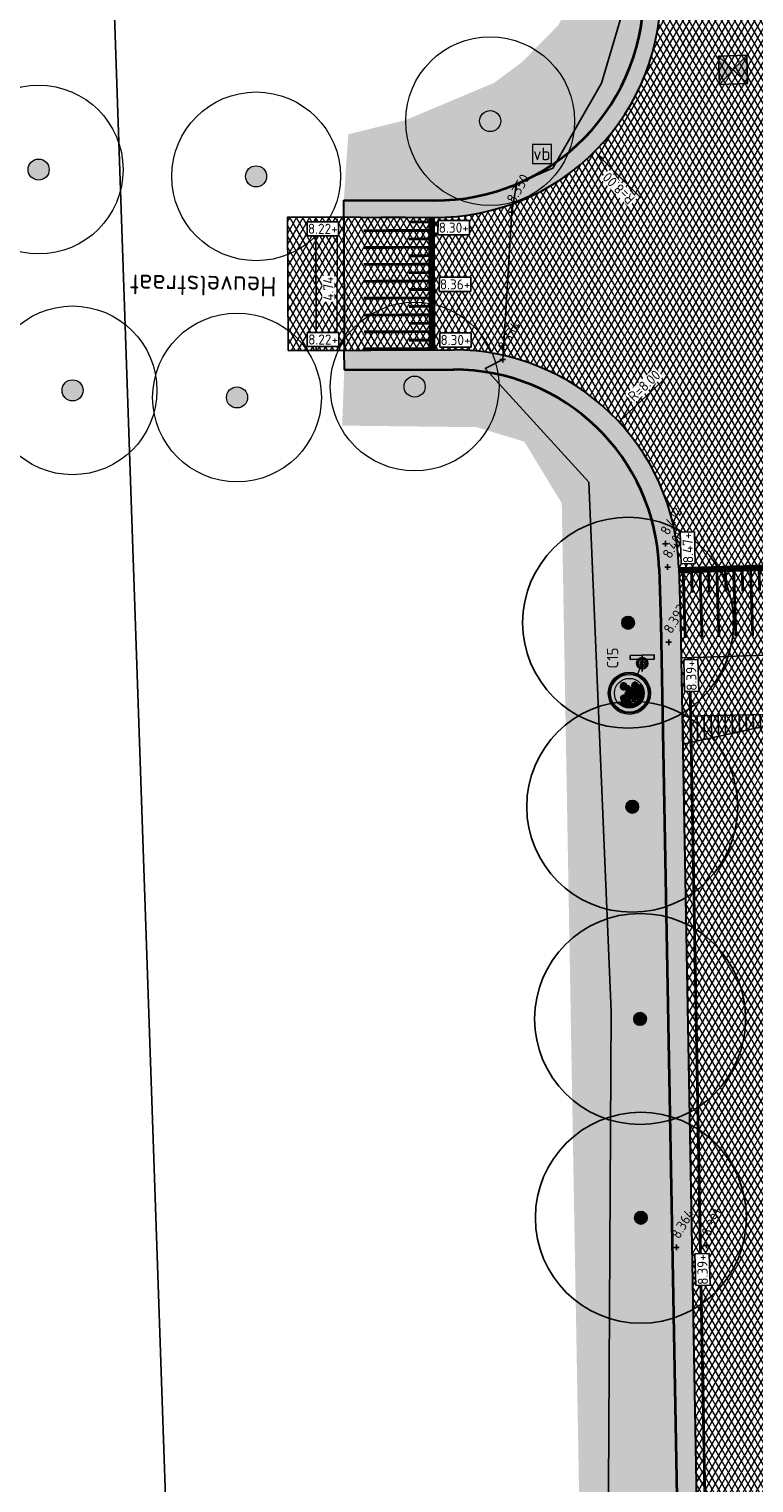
# Model space of a CAD drawing. Header units: metres. Extents: x 157685 to 160831, y 403691 to 406312.
# Tile 10 of 134: x 158635 to 158661, y 404162 to 404214. Entities that reach past the tile are written whole.
import ezdxf
from ezdxf.enums import TextEntityAlignment as Align

# ---------------------------------------------------------------- set-up
doc = ezdxf.new("R2010")
doc.units = ezdxf.units.M
doc.header["$PDMODE"] = 35
doc.linetypes.add('DASHDOT2', pattern=[12.7, 6.35, -3.175, 0, -3.175])
doc.linetypes.add('VW-1-3_STREEP', pattern=[4, 1, -3])
doc.layers.get('Defpoints').update_dxf_attribs({"color": 171})
for name, color, linetype, lineweight in [('B-WE-GR-BOOM-S', 90, 'Continuous', 25), ('B-WE-GR-BOOM-S (ingemeten)', 90, 'Continuous', 25), ('B-WE-IE-MEUBILAIR_WEGMEUBILAIR_VERKEERSBORD-S', 7, 'Continuous', 25), ('B-WE-OG-HOOGTEPUNT-S', 7, 'Continuous', 25), ('B-WE-OG-HOOGTEPUNT-T18', 10, 'Continuous', 18), ('B-WE-OG-TOPOGRAFIE-T35', 7, 'Continuous', 35), ('N-WE-GR-GRAS-A', 62, 'Continuous', 18), ('N-WE-GW-HOOGTE_AFWERKHOOGTE-T25', 7, 'Continuous', 25), ('N-WE-IE-AANPIJLING-G', 7, 'Continuous', 18), ('N-WE-IE-MEUBILAIR_WEGMEUBILAIR-S', 7, 'Continuous', 25), ('N-WE-RI-GWA_RIOOLPUT-S', 30, 'Continuous', 25), ('N-WE-VH-GESLOTENVERHARDING_ASFALT-TRAPSGEWIJSFREZEN-G', 10, 'VH-TRAPSGEWIJSFREZEN-SO', 25), ('N-WE-VH-HALFVERHARDING_GESTABILISEERD GRAS-A-200', 190, 'Continuous', 18), ('N-WE-VH-HALFVERHARDING_GRASBETONSTEEN-A-200', 132, 'Continuous', 18), ('N-WE-VH-HALFVERHARDING_GRASBETONSTEEN-G', 7, 'Continuous', 35), ('N-WE-VH-KANTVERHARDING-G', 7, 'Continuous', 30), ('N-WE-VH-M', 7, 'Continuous', 18), ('N-WE-VH-PLATEAU_TALUD-S', 7, 'Continuous', 25), ('N-WE-VH-VERHARDING_ASFALT-A', 252, 'Continuous', 18), ('N-WE-VW-MARKERING_LANGS_STREEP_13_010-G', 7, 'VW-1-3_STREEP', 13), ('N-WE-VW-VERKEERSTEKEN_BORD-S', 1, 'Continuous', 25), ('N-WE-VW-VERKEERSTEKEN_BORD_C-S-200', 7, 'Continuous', 25), ('X-XX-AL-BLADVERWIJZING_AS-G', 7, 'DASHDOT2', 25)]:
    doc.layers.add(name, color=color, linetype=linetype, lineweight=lineweight)
doc.layers.add('Iv-a-afwateringsprofiel', color=5, linetype='Continuous')
doc.styles.add('NLCS-ISO', font='NLCS-ISO.TTF')
doc.styles.add('NLCS-ISO-M200-T18', font='NLCS-ISO.TTF', dxfattribs={"height": 0.36})
doc.styles.add('NLCS-ISO-M200-T35', font='NLCS-ISO.TTF', dxfattribs={"height": 0.7})
doc.linetypes.add('VH-TRAPSGEWIJSFREZEN-SO', pattern='A,15,-5,[182,NLCS.SHX,S=20,R=0,X=0,Y=0],-5', length=25)
doc.dimstyles.new('NLCS-M200-T18-PIJL_L2_H2', dxfattribs={"dimscale": 0.2, "dimtxt": 0.36, "dimasz": 1.8, "dimexe": 2, "dimexo": 2, "dimgap": 0.7, "dimtad": 1, "dimzin": 0, "dimdsep": 46, "dimtxsty": 'NLCS-ISO-M200-T18', "dimcen": 0, "dimdle": 2, "dimclrd": 256, "dimclre": 256, "dimclrt": 256, "dimazin": 0, "dimtfac": 1, "dimtofl": 0, "dimtmove": 0, "dimatfit": 3, "dimfxl": 2, "dimfxlon": 1, "dimtfill": 1, "dimtfillclr": 256, "dimtolj": 1, "dimtzin": 0, "dimlwd": -1, "dimlwe": -1, "dimarcsym": 0})
pattern_1 = [(60, (0, 0), (-0.17320508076, 0.1), []), (120, (0, 0), (-0.17320508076, -0.1), [])]
pattern_2 = [(0, (0, 0), (1, 1), [0.12, -0.8]), (45, (0.4, 0.2), (-0.113137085, 1.8667619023), [0.12, -0.8]), (30, (0.08, 0.12), (0.2274613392, 1.2860254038), [0.12, -0.8]), (15, (0.32, 0.48), (0.3856270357, 0.724494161), [0.12, -0.8]), (135, (0.16, 2), (-0.02828427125, -0.6505382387), [0.12, -0.8]), (150, (1.2, 0.4), (0.2156921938, -0.5864101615), [0.12, -0.8]), (165, (0.24, 0.04), (0.1434520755, -0.7010146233), [0.12, -0.8]), (85, (0.4, 0.4), (-0.8726773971, 1.0400164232), [0.12, -0.8]), (100, (0, 0), (-1.1121176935, 0.7787131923), [0.12, -0.8])]

# ---------------------------------------------------------------- blocks, each defined once
blk = doc.blocks.new('*U61')
for points in [[(-3.2, -0.01), (-3.215, 4.704)], [(0, 0), (-0.015, 4.715)]]:
    blk.add_lwpolyline(points)
for points, const_width in [([(-0.1, 0), (-0.115, 4.714)], 0.2), ([(-2.513, 4.242), (-0.113, 4.25)], 0.1), ([(-0.914, 4.547), (-0.114, 4.55)], 0.1), ([(-2.511, 3.642), (-0.111, 3.65)], 0.1), ([(-0.912, 3.947), (-0.112, 3.95)], 0.1), ([(-0.91, 3.347), (-0.11, 3.35)], 0.1), ([(-2.509, 3.042), (-0.109, 3.05)], 0.1), ([(-0.909, 2.747), (-0.109, 2.75)], 0.1), ([(-2.508, 2.442), (-0.108, 2.45)], 0.1), ([(-0.907, 2.147), (-0.107, 2.15)], 0.1), ([(-2.506, 1.842), (-0.106, 1.85)], 0.1), ([(-0.905, 1.547), (-0.105, 1.55)], 0.1), ([(-2.504, 1.242), (-0.104, 1.25)], 0.1), ([(-2.502, 0.642), (-0.102, 0.65)], 0.1), ([(-0.903, 0.947), (-0.103, 0.95)], 0.1), ([(-2.5, 0.042), (-0.1, 0.05)], 0.1), ([(-0.901, 0.347), (-0.101, 0.35)], 0.1)]:
    blk.add_lwpolyline(points, dxfattribs=dict(const_width=const_width))
blk = doc.blocks.new('*U62')
for points, const_width in [([(0.003, -0.1), (-4.994, -0.257)], 0.2), ([(-4.769, -2.651), (-4.844, -0.252)], 0.1), ([(-4.519, -1.042), (-4.545, -0.243)], 0.1), ([(-4.169, -2.632), (-4.245, -0.233)], 0.1), ([(-3.92, -1.023), (-3.945, -0.224)], 0.1), ([(-3.57, -2.613), (-3.645, -0.214)], 0.1), ([(-3.32, -1.005), (-3.345, -0.205)], 0.1), ([(-2.97, -2.594), (-3.045, -0.196)], 0.1), ([(-2.72, -0.986), (-2.746, -0.186)], 0.1), ([(-2.37, -2.576), (-2.446, -0.177)], 0.1), ([(-2.121, -0.967), (-2.146, -0.167)], 0.1), ([(-1.77, -2.557), (-1.846, -0.158)], 0.1), ([(-1.521, -0.948), (-1.546, -0.149)], 0.1), ([(-1.171, -2.538), (-1.246, -0.139)], 0.1), ([(-0.921, -0.929), (-0.946, -0.13)], 0.1), ([(-0.571, -2.519), (-0.647, -0.12)], 0.1), ([(-0.322, -0.911), (-0.347, -0.111)], 0.1), ([(0.029, -2.5), (-0.047, -0.102)], 0.1)]:
    blk.add_lwpolyline(points, dxfattribs=dict(const_width=const_width))
for points in [[(0, 0), (-4.998, -0.157)], [(0.101, -3.198), (-4.897, -3.355)]]:
    blk.add_lwpolyline(points)
blk = doc.blocks.new('*D715')
at = {"layer": 'Defpoints', "color": 0, "transparency": 16777216}
for p in [(158656.454, 404199.952), (158650.596, 404194.504)]:
    blk.add_point(p, dxfattribs=at)
at = {"layer": 'N-WE-VH-M', "transparency": 16777216}
blk.add_line((158658.169, 404201.547), (158656.717, 404200.197), dxfattribs=at)
blk.add_solid([(158656.676, 404200.241), (158656.758, 404200.153), (158656.454, 404199.952)], dxfattribs=at)
at = {"layer": 'N-WE-VH-M', "transparency": 16777216, "insert": (158657.361, 404201.233), "char_height": 0.36, "attachment_point": 5, "rotation": 42.9247, "style": 'NLCS-ISO-M200-T18', "bg_fill": 3, "box_fill_scale": 1.1, "bg_fill_color": 256, "bg_fill_true_color": 13158600, "bg_fill_transparency": 0}
blk.add_mtext('\\A1;R=8.00', dxfattribs=at)
blk = doc.blocks.new('*D716')
at = {"layer": 'Defpoints', "color": 0, "transparency": 16777216}
for p in [(158649.946, 404215.216), (158655.599, 404209.555)]:
    blk.add_point(p, dxfattribs=at)
at = {"layer": 'N-WE-VH-M', "transparency": 16777216}
blk.add_line((158657.247, 404207.905), (158655.853, 404209.301), dxfattribs=at)
blk.add_solid([(158655.811, 404209.258), (158655.896, 404209.343), (158655.599, 404209.555)], dxfattribs=at)
at = {"layer": 'N-WE-VH-M', "transparency": 16777216, "insert": (158656.451, 404208.249), "char_height": 0.36, "attachment_point": 5, "rotation": 134.9607, "style": 'NLCS-ISO-M200-T18', "bg_fill": 3, "box_fill_scale": 1.1, "bg_fill_color": 256, "bg_fill_true_color": 13158600, "bg_fill_transparency": 0}
blk.add_mtext('\\A1;R=8.00', dxfattribs=at)
blk = doc.blocks.new('*D720')
at = {"layer": 'Defpoints', "color": 0, "transparency": 16777216}
for p in [(158646.183, 404207.226), (158646.46, 404207.225), (158646.171, 404202.49)]:
    blk.add_point(p, dxfattribs=at)
at = {"layer": 'N-WE-VH-M', "transparency": 16777216}
for p, q in [((158646.449, 404202.85), (158646.459, 404206.865)), ((158646.46, 404207.225), (158646.86, 404207.224)), ((158646.448, 404202.49), (158646.848, 404202.488))]:
    blk.add_line(p, q, dxfattribs=at)
for points in [[(158646.399, 404206.865), (158646.519, 404206.865), (158646.46, 404207.225)], [(158646.389, 404202.85), (158646.509, 404202.849), (158646.448, 404202.49)]]:
    blk.add_solid(points, dxfattribs=at)
at = {"layer": 'N-WE-VH-M', "transparency": 16777216, "insert": (158646.134, 404204.684), "char_height": 0.36, "attachment_point": 5, "rotation": 89.8521, "style": 'NLCS-ISO-M200-T18', "bg_fill": 3, "box_fill_scale": 1.1, "bg_fill_color": 256, "bg_fill_true_color": 13158600, "bg_fill_transparency": 0}
blk.add_mtext('\\A1;4.74', dxfattribs=at)
blk = doc.blocks.new('SGR-BOOM_GBKN-SO')
at = {"linetype": 'ByBlock', "lineweight": 18}
h = blk.add_hatch(color=0, dxfattribs=at)
h.dxf.hatch_style = 1
edge = h.paths.add_edge_path()
edge.add_arc((0, 0), 0.25, 0, 360)
at = {"color": 0, "linetype": 'ByBlock', "lineweight": 18}
for radius in [2, 0.25]:
    blk.add_circle((0, 0), radius, dxfattribs=at)
at = {"color": 0, "linetype": 'ByBlock', "lineweight": 18, "style": 'NLCS-ISO'}
blk.add_attdef('SOORT', (2.5, 0), '', height=1.5, dxfattribs=at)
blk = doc.blocks.new('SGR-BOOM_01')
at = {"ltscale": 0.1}
h = blk.add_hatch(color=256, dxfattribs=at)
edge = h.paths.add_edge_path()
edge.add_arc((0, 0), 0.15, 0, 360)
for radius in [2.5, 0.045]:
    blk.add_circle((0, 0), radius)
blk.add_circle((0, 0), 0.15, dxfattribs=at)
blk = doc.blocks.new('*U858')
for points in [[(0, 0), (0.5, 0.5), (-0.5, 0.5)], [(0.5, -0.5), (0, 0), (-0.5, -0.5)]]:
    blk.add_hatch(color=256).paths.add_polyline_path(points)
at = {"ltscale": 1000}
blk.add_lwpolyline([(0.5, -0.5), (0.5, 0.5), (-0.5, 0.5), (-0.5, -0.5)], close=True, dxfattribs=at)
for points in [[(-0.5, 0.5), (0.5, -0.5)], [(0.5, 0.5), (-0.5, -0.5)]]:
    blk.add_lwpolyline(points)
blk = doc.blocks.new('SOG-HOOGTEPUNT-SO')
for p, q in [((-0.5, 0), (0.5, 0)), ((0, 0.5), (0, -0.5))]:
    blk.add_line(p, q)
blk = doc.blocks.new('*U875')
h = blk.add_hatch()
h.set_pattern_fill('AMO-BODEM_LEEM', color=256, scale=0.1, angle=135, pattern_type=2)
h.set_pattern_definition([(270, (2.00026, -1.5295), (0.25, -6e-17), [])])
h.paths.add_polyline_path([(5, 0), (5, 1), (0, 0)])
blk.add_lwpolyline([(5, 0), (5, 1), (0, 0)], close=True)
blk = doc.blocks.new('N-SVW-VERKEERSTEKEN_BORD_C15-SO')
at = {"true_color": 0xff0000}
h = blk.add_hatch(color=1, dxfattribs=at)
h.dxf.hatch_style = 1
h.paths.add_polyline_path([(-3.75, 0), (-3.55, 0, -1), (3.55, 0), (3.75, 0, 1)])
at = {"true_color": 0xffffff}
h = blk.add_hatch(color=7, dxfattribs=at)
h.dxf.hatch_style = 1
h.paths.add_polyline_path([(-3.55, 0), (-3.35, 0, -1), (3.35, 0), (3.55, 0, 1)])
at = {"true_color": 0xff0000}
h = blk.add_hatch(color=1, dxfattribs=at)
h.dxf.hatch_style = 1
h.paths.add_polyline_path([(-3.35, 0), (-2.65, 0, -1), (2.65, 0), (3.35, 0, 1)])
at = {"true_color": 0xffffff}
h = blk.add_hatch(color=7, dxfattribs=at)
h.dxf.hatch_style = 1
h.paths.add_polyline_path([(-0.66, 2.12, -0.321327), (-0.46, 2.23), (-0.23, 2.23), (-0.23, 2.14), (0.44, 2.61, 0.277514), (-2.1, 1.61), (-1.59, 1.18, -0.136019), (-1.35, 1.35), (-1.41, 1.48, -0.106802), (-1.09, 1.54), (-1.09, 1.4), (-0.99, 1.38)])
h = blk.add_hatch(color=7, dxfattribs=at)
h.dxf.hatch_style = 1
h.paths.add_polyline_path([(0.44, 2.61), (-0.23, 2.14), (-0.23, 2.05), (-0.42, 2.05, 0.318303), (-0.53, 1.97), (-0.61, 1.77), (-0.28, 1.77, -0.255306), (-0.22, 1.74), (-0.22, 1.74), (0.35, 1.68, -0.526528), (0.41, 1.77), (1.42, 1.77), (1.42, 1.54), (2.01, 1.73, 0.175012)])
at = {"true_color": 0xff0000}
h = blk.add_hatch(color=1, dxfattribs=at)
h.dxf.hatch_style = 1
h.paths.add_polyline_path([(3.75, 0), (3.55, 0, -1), (-3.55, 0), (-3.75, 0, 1)])
at = {"true_color": 0xffffff}
h = blk.add_hatch(color=7, dxfattribs=at)
h.dxf.hatch_style = 1
h.paths.add_polyline_path([(3.55, 0), (3.35, 0, -1), (-3.35, 0), (-3.55, 0, 1)])
at = {"true_color": 0xff0000}
h = blk.add_hatch(color=1, dxfattribs=at)
h.dxf.hatch_style = 1
h.paths.add_polyline_path([(3.35, 0), (2.65, 0, -1), (-2.65, 0), (-3.35, 0, 1)])
at = {"true_color": 0xffffff}
h = blk.add_hatch(color=7, dxfattribs=at)
h.dxf.hatch_style = 1
h.paths.add_polyline_path([(-0.96, 0.27, -0.198099), (-1.4, 0.31, -0.49029), (-1.59, 1.18), (-2.1, 1.61, 0.165262), (-2.65, 0, 0.162256), (-2.12, -1.59), (-1.67, -1.46, -0.577071), (-0.92, -0.67), (-0.78, -0.25)])
at = {"true_color": 0x191919}
h = blk.add_hatch(color=250, dxfattribs=at)
h.dxf.hatch_style = 1
h.paths.add_polyline_path([(-0.07, 1.49), (-0.22, 1.74, 0.255306), (-0.28, 1.77), (-0.61, 1.77), (-0.53, 1.97, -0.318303), (-0.42, 2.05), (-0.23, 2.05), (-0.23, 2.23), (-0.46, 2.23, 0.321327), (-0.66, 2.12), (-0.99, 1.38), (-1.09, 1.4), (-1.09, 1.54, 0.106802), (-1.41, 1.48), (-1.35, 1.35, 0.671062), (-1.4, 0.31, 0.948349), (-0.82, 1.31), (-0.7, 1.59), (-0.23, 0.81, 0.259153), (-0.1, 0.74), (0.42, 0.74, 0.931549), (1.57, 0.82, 0.922827), (0.42, 0.91), (-0.02, 0.91, -0.255465), (-0.12, 0.97), (-0.21, 1.1), (-0.06, 1.42, 0.249583)])
h.paths.add_polyline_path([(-1.29, 0.46, -0.929509), (-1.05, 1.22), (-1.23, 0.84, 1), (-1.07, 0.76), (-0.89, 1.14, -0.86337)], flags=16)
h.paths.add_polyline_path([(1.39, 0.84, -0.929509), (0.6, 0.74), (1.02, 0.74, 1), (1.02, 0.91), (0.6, 0.91, -0.86337)], flags=16)
h = blk.add_hatch(color=250, dxfattribs=at)
h.dxf.hatch_style = 1
h.paths.add_polyline_path([(0.55, -0.36), (0.65, -0.13), (0.81, -0.13), (0.81, 0.01), (0.32, 0.01, 1), (0.32, -0.13), (0.51, -0.13), (0.45, -0.26), (-0.64, -0.26), (-0.56, -0.06, -0.345861), (-0.46, 0.01), (-0.3, 0.01), (-0.3, 0.14), (-0.48, 0.14, 0.334348), (-0.69, -0.02), (-0.92, -0.67, 0.794265), (-1.47, -1.77, 0.4733), (-0.52, -1.58, 0.427471), (-0.8, -0.71), (-0.73, -0.52), (0.01, -1.35), (0.32, -1.35, 0.529348), (1.25, -1.84, 0.476174), (1.43, -0.88, 0.318009), (0.72, -0.69)])
h.paths.add_polyline_path([(-0.68, -0.38), (0.39, -0.38), (0.03, -1.17)], flags=16)
h.paths.add_polyline_path([(-0.85, -0.84, -0.542254), (-0.75, -1.67, -0.632638), (-1.57, -1.28, -0.479903), (-0.97, -0.8), (-1.13, -1.26, 1.053204), (-1.01, -1.3)], flags=16)
h.paths.add_polyline_path([(0.48, -0.51), (0.61, -0.75, 0.234167), (0.32, -1.22), (0.16, -1.22)], flags=16)
h.paths.add_polyline_path([(0.67, -0.87), (0.85, -1.22), (0.45, -1.22, -0.216058)], flags=16)
h.paths.add_polyline_path([(0.45, -1.35), (0.95, -1.35, 0.566151), (1.01, -1.25), (0.79, -0.81, -0.564261), (1.44, -1.36, -0.396488), (0.9, -1.78, -0.350134)], flags=16)
at = {"true_color": 0xffffff}
h = blk.add_hatch(color=7, dxfattribs=at)
h.dxf.hatch_style = 1
h.paths.add_polyline_path([(-0.89, 1.14), (-1.07, 0.76, -1), (-1.23, 0.84), (-1.05, 1.22, 0.929509), (-1.29, 0.46, 0.86337)])
h = blk.add_hatch(color=7, dxfattribs=at)
h.dxf.hatch_style = 1
h.paths.add_polyline_path([(0.42, 0.74), (-0.1, 0.74, -0.259153), (-0.23, 0.81), (-0.7, 1.59), (-0.82, 1.31, -0.631595), (-0.96, 0.27), (-0.78, -0.25), (-0.69, -0.02, -0.334348), (-0.48, 0.14), (-0.3, 0.14), (-0.3, 0.01), (-0.46, 0.01, 0.345861), (-0.56, -0.06), (-0.64, -0.26), (0.45, -0.26), (0.51, -0.13), (0.32, -0.13, -1), (0.32, 0.01), (0.81, 0.01), (0.87, 0.25, -0.315827)])
h = blk.add_hatch(color=7, dxfattribs=at)
h.dxf.hatch_style = 1
h.paths.add_polyline_path([(1.29, 1.31), (1.42, 1.54), (0.95, 1.54, 0.136609), (0.57, 1.4, -0.485649), (0.47, 1.43), (0.35, 1.68), (-0.22, 1.74), (-0.07, 1.49, -0.249583), (-0.06, 1.42), (-0.21, 1.1), (-0.12, 0.97, 0.255465), (-0.02, 0.91), (0.42, 0.91, -0.530569)])
at = {"true_color": 0x191919}
h = blk.add_hatch(color=250, dxfattribs=at)
h.dxf.hatch_style = 1
h.paths.add_polyline_path([(0.95, 1.54), (1.42, 1.54), (1.42, 1.77), (0.41, 1.77, 0.572156), (0.35, 1.67), (0.47, 1.43, 0.436321), (0.56, 1.4, -0.140127)])
at = {"true_color": 0xffffff}
h = blk.add_hatch(color=7, dxfattribs=at)
h.dxf.hatch_style = 1
h.paths.add_polyline_path([(2.65, 0, 0.17955), (2.01, 1.73), (1.42, 1.54), (1.29, 1.31, -0.263327), (1.57, 0.82, -0.475752), (0.87, 0.25), (0.81, 0.01), (0.81, -0.13), (0.65, -0.13), (0.55, -0.36), (0.72, -0.69, -0.318009), (1.43, -0.88, -0.335892), (1.47, -1.64), (1.85, -1.9, 0.202075)])
h = blk.add_hatch(color=7, dxfattribs=at)
h.dxf.hatch_style = 1
h.paths.add_polyline_path([(0.6, 0.91), (1.02, 0.91, -1), (1.02, 0.74), (0.6, 0.74, 0.929509), (1.39, 0.84, 0.86337)])
h = blk.add_hatch(color=7, dxfattribs=at)
h.dxf.hatch_style = 1
h.paths.add_polyline_path([(1.85, -1.9), (1.47, -1.64, -0.120939), (1.25, -1.84, -0.529348), (0.32, -1.35), (0.01, -1.35), (-0.73, -0.52), (-0.8, -0.71, -0.427471), (-0.52, -1.58, -0.4733), (-1.47, -1.77, -0.148932), (-1.67, -1.46), (-2.12, -1.59, 0.452769)])
h = blk.add_hatch(color=7, dxfattribs=at)
h.dxf.hatch_style = 1
h.paths.add_polyline_path([(-1.13, -1.26), (-0.97, -0.8, 0.479903), (-1.57, -1.28, 0.632638), (-0.75, -1.67, 0.542254), (-0.85, -0.84), (-1.01, -1.3, -1.053204)])
h = blk.add_hatch(color=7, dxfattribs=at)
h.dxf.hatch_style = 1
h.paths.add_polyline_path([(-0.68, -0.38), (0.03, -1.17), (0.39, -0.38)])
h = blk.add_hatch(color=7, dxfattribs=at)
h.dxf.hatch_style = 1
h.paths.add_polyline_path([(0.16, -1.22), (0.32, -1.22, -0.234167), (0.61, -0.75), (0.48, -0.51)])
h = blk.add_hatch(color=7, dxfattribs=at)
h.dxf.hatch_style = 1
h.paths.add_polyline_path([(1.44, -1.36, 0.564261), (0.79, -0.81), (1.01, -1.25, -0.566151), (0.95, -1.35), (0.45, -1.35, 0.350134), (0.9, -1.78, 0.396488)])
h = blk.add_hatch(color=7, dxfattribs=at)
h.dxf.hatch_style = 1
h.paths.add_polyline_path([(0.85, -1.22), (0.67, -0.87, 0.216058), (0.45, -1.22)])
at = {"color": 250, "lineweight": 0, "true_color": 0x191919}
for points in [[(0.42, 0.91, -0.922827), (1.57, 0.82, -0.931549), (0.42, 0.74), (-0.1, 0.74, -0.259153), (-0.23, 0.81), (-0.7, 1.59), (-0.82, 1.31, -0.948349), (-1.4, 0.31, -0.671062), (-1.35, 1.35), (-1.41, 1.48, -0.106802), (-1.09, 1.54), (-1.09, 1.4), (-0.99, 1.38), (-0.66, 2.12, -0.321327), (-0.46, 2.23), (-0.23, 2.23), (-0.23, 2.05), (-0.42, 2.05, 0.318303), (-0.53, 1.97), (-0.61, 1.77), (-0.28, 1.77, -0.265598), (-0.22, 1.74), (-0.07, 1.49, -0.249583), (-0.06, 1.42), (-0.21, 1.1), (-0.12, 0.97, 0.255465), (-0.02, 0.91)], [(0.55, -0.36), (0.65, -0.13), (0.81, -0.13), (0.81, 0.01), (0.32, 0.01, 1), (0.32, -0.13), (0.51, -0.13), (0.45, -0.26), (-0.64, -0.26), (-0.56, -0.06, -0.345861), (-0.46, 0.01), (-0.3, 0.01), (-0.3, 0.14), (-0.48, 0.14, 0.334348), (-0.69, -0.02), (-0.92, -0.67, 0.794265), (-1.47, -1.77, 0.4733), (-0.52, -1.58, 0.427471), (-0.8, -0.71), (-0.73, -0.52), (0.01, -1.35), (0.32, -1.35, 0.529348), (1.25, -1.84, 0.476174), (1.43, -0.88, 0.318009), (0.72, -0.69)], [(-0.89, 1.14, -0.86337), (-1.29, 0.46, -0.929509), (-1.05, 1.22), (-1.23, 0.84, 1), (-1.07, 0.76)], [(1.42, 1.77), (0.41, 1.77, 0.526528), (0.35, 1.68), (0.47, 1.43, 0.485649), (0.57, 1.4, -0.136609), (0.95, 1.54), (1.42, 1.54)], [(0.6, 0.91, -0.86337), (1.39, 0.84, -0.929509), (0.6, 0.74), (1.02, 0.74, 1), (1.02, 0.91)], [(-0.85, -0.84, -0.542254), (-0.75, -1.67, -0.632638), (-1.57, -1.28, -0.479903), (-0.97, -0.8), (-1.13, -1.26, 1.053204), (-1.01, -1.3)], [(0.48, -0.51), (0.16, -1.22), (0.32, -1.22, -0.234167), (0.61, -0.75)], [(0.79, -0.81, -0.564261), (1.44, -1.36, -0.396488), (0.9, -1.78, -0.350134), (0.45, -1.35), (0.95, -1.35, 0.566151), (1.01, -1.25)], [(0.85, -1.22), (0.67, -0.87, 0.216058), (0.45, -1.22)]]:
    blk.add_lwpolyline(points, format="xyb", close=True, dxfattribs=at)
blk.add_lwpolyline([(0.39, -0.38), (-0.68, -0.38), (0.03, -1.17)], close=True, dxfattribs=at)
at = {"color": 1, "lineweight": 0, "true_color": 0xff0000}
blk.add_circle((0, 0), 3.75, dxfattribs=at)
at = {"color": 7, "lineweight": 0, "true_color": 0xffffff}
for radius in [3.55, 3.35, 2.65]:
    blk.add_circle((0, 0), radius, dxfattribs=at)
blk = doc.blocks.new('verkeersbord richting')
h = blk.add_hatch(color=256)
edge = h.paths.add_edge_path()
edge.add_arc((0, 0), 0.714, -540, -180)
h.paths.add_polyline_path([(-2.14, 1.43), (-2.14, 0.71), (2.14, 0.71), (2.14, 1.43)])
blk.add_lwpolyline([(-2.14, 1.43), (-2.14, 0.71), (2.14, 0.71), (2.14, 1.43)], close=True)
blk.add_circle((0, 0), 0.714)
blk = doc.blocks.new('SIE-WEG_VERKEERSBORD_PAAL-SO')
blk.add_line((-0.3, 0), (0.3, 0))
for radius in [0.2, 0.0745]:
    blk.add_circle((0, 0), radius)
at = {"style": 'NLCS-ISO'}
blk.add_attdef('VERKEERSBORD', (0.2, 0.202), '', height=0.4, dxfattribs=at)
blk = doc.blocks.new('SIE-WEG_VERKEERSBORD-SO')
at = {"color": 0, "linetype": 'ByBlock', "lineweight": 18}
blk.add_lwpolyline([(-1.125, -1.125), (1.125, -1.125), (1.125, 1.125), (-1.125, 1.125)], close=True, dxfattribs=at)
at = {"color": 0, "linetype": 'ByBlock', "lineweight": 18, "style": 'NLCS-ISO'}
blk.add_text('vb', height=1.5, dxfattribs=at).set_placement((0, 0), align=Align.MIDDLE_CENTER)

msp = doc.modelspace()

# ---------------------------------------------------------------- hatches: boundary and pattern name
at = {"layer": 'N-WE-GR-GRAS-A'}
h = msp.add_hatch(dxfattribs=at)
h.set_pattern_fill('AGR-GRAS_01-SO', color=256, scale=0.04, pattern_type=2)
h.set_pattern_definition(pattern_2)
edge = h.paths.add_edge_path()
edge.add_line((158698.955, 404286.025), (158699.708, 404286.885))
edge.add_line((158699.708, 404286.885), (158698.256, 404289.914))
edge.add_line((158698.256, 404289.914), (158689.163, 404285.606))
edge.add_line((158689.163, 404285.606), (158670.179, 404276.603))
edge.add_line((158670.179, 404276.603), (158654.239, 404254.39))
edge.add_line((158654.239, 404254.39), (158654.239, 404252.879))
edge.add_line((158654.239, 404252.879), (158655.404, 404250.925))
edge.add_line((158655.404, 404250.925), (158655.353, 404248.216))
edge.add_line((158655.353, 404248.216), (158655.213, 404243.63))
edge.add_line((158655.213, 404243.63), (158655.12, 404241.219))
edge.add_line((158655.12, 404241.219), (158654.915, 404234.799))
edge.add_line((158654.915, 404234.799), (158654.9, 404230.492))
edge.add_line((158654.9, 404230.492), (158655.358, 404217.152))
edge.add_line((158655.358, 404217.152), (158655.098, 404215.549))
edge.add_line((158655.098, 404215.549), (158654.309, 404214.047))
edge.add_line((158654.309, 404214.047), (158653.025, 404212.744))
edge.add_line((158653.025, 404212.744), (158652.018, 404211.996))
edge.add_line((158652.018, 404211.996), (158648.869, 404210.671))
edge.add_line((158648.869, 404210.671), (158646.841, 404210.172))
edge.add_line((158646.841, 404210.172), (158646.683, 404207.825))
edge.add_line((158646.683, 404207.825), (158649.965, 404207.816))
edge.add_arc((158649.946, 404215.216), 7.4, 270.1469, 361.7967)
edge.add_line((158657.342, 404215.448), (158657.286, 404217.247))
edge.add_line((158657.286, 404217.247), (158657.169, 404220.968))
edge.add_arc((158725.236, 404223.103), 68.1, 125.47037, 181.79672, ccw=False)
edge.add_line((158685.718, 404278.565), (158686.248, 404279.502))
edge.add_line((158686.248, 404279.502), (158684.529, 404283.408))
edge.add_line((158684.529, 404283.408), (158688.143, 404285.122))
edge.add_line((158688.143, 404285.122), (158689.849, 404281.803))
edge.add_line((158689.849, 404281.803), (158690.799, 404281.855))
edge.add_arc((158725.236, 404223.103), 68.1, 115.60693, 120.37644, ccw=False)
edge.add_line((158695.803, 404284.515), (158698.955, 404286.025))
h = msp.add_hatch(dxfattribs=at)
h.set_pattern_fill('AGR-GRAS_01-SO', color=256, scale=0.04, pattern_type=2)
h.set_pattern_definition(pattern_2)
edge = h.paths.add_edge_path()
edge.add_line((158646.623, 404199.812), (158651.404, 404199.757))
edge.add_line((158651.404, 404199.757), (158653.102, 404199.24))
edge.add_line((158653.102, 404199.24), (158654.43, 404197.05))
edge.add_line((158654.43, 404197.05), (158654.664, 404183.689))
edge.add_line((158654.664, 404183.689), (158654.938, 404168.042))
edge.add_line((158654.938, 404168.042), (158655.177, 404154.4))
edge.add_line((158655.177, 404154.4), (158657.039, 404154.104))
edge.add_line((158657.039, 404154.104), (158657.756, 404154.117))
edge.add_line((158657.756, 404154.117), (158658.639, 404155.033))
edge.add_line((158658.639, 404155.033), (158657.953, 404192.797))
edge.add_line((158657.953, 404192.797), (158657.892, 404194.733))
edge.add_arc((158650.596, 404194.504), 7.3, 1.7967, 90.1777)
edge.add_line((158650.573, 404201.804), (158646.698, 404201.792))
edge.add_line((158646.698, 404201.792), (158646.623, 404199.812))
at = {"layer": 'N-WE-VH-HALFVERHARDING_GESTABILISEERD GRAS-A-200'}
h = msp.add_hatch(dxfattribs=at)
h.set_pattern_fill('AVH-GRAS_GESTABILISEERD-SO', color=256, scale=0.2, pattern_type=2)
h.set_pattern_definition([(0, (0, 0), (0.1875, 0.1875), [0.1875, -0.1875]), (90, (0.09375, 0.09375), (-0.1875, 0.1875), [0.1875, -0.1875])])
edge = h.paths.add_edge_path()
edge.add_line((158658.647, 404154.603), (158659.334, 404155.316))
edge.add_line((158659.334, 404155.316), (158658.653, 404192.814))
edge.add_line((158658.653, 404192.814), (158658.592, 404194.755))
edge.add_arc((158650.596, 404194.504), 8, 1.7967, 90.1777)
edge.add_line((158650.571, 404202.504), (158646.7, 404202.492))
edge.add_line((158646.7, 404202.492), (158646.702, 404201.792))
edge.add_line((158646.702, 404201.792), (158650.573, 404201.804))
edge.add_arc((158650.596, 404194.504), 7.3, 1.7967, 90.1777, ccw=False)
edge.add_line((158657.892, 404194.733), (158657.953, 404192.796))
edge.add_line((158657.953, 404192.796), (158658.647, 404154.603))
h.paths.add_polyline_path([(158659.354, 404121.239), (158659.943, 404121.85), (158659.45, 404148.977), (158658.839, 404149.566)])
at = {"layer": 'N-WE-VH-HALFVERHARDING_GRASBETONSTEEN-A-200'}
h = msp.add_hatch(dxfattribs=at)
h.set_pattern_fill('AVH-GRASBETONSTEEN_02-SO', color=256, scale=0.2, pattern_type=2)
h.set_pattern_definition([(45, (0, 0), (-0.19798989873, 0.19798989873), [0.14, -0.14]), (135, (0, 0), (-0.19798989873, -0.19798989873), [0.14, -0.14]), (45, (-0.099, 0.099), (-0.19798989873, 0.19798989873), [0.14, -0.14]), (135, (0.099, 0.099), (-0.19798989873, -0.19798989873), [0.14, -0.14])])
h.paths.add_polyline_path([(158659.214, 404237.155), (158658.676, 404237.504, 0.061184), (158657.169, 404220.968), (158657.342, 404215.448, -0.425718), (158649.888, 404207.816), (158646.683, 404207.825), (158646.685, 404207.225), (158649.885, 404207.216, 0.42566), (158657.942, 404215.467), (158657.886, 404217.253), (158657.769, 404220.987, -0.060338)])
at = {"layer": 'N-WE-VH-VERHARDING_ASFALT-A'}
h = msp.add_hatch(dxfattribs=at)
h.set_pattern_fill('AVH-ASFALT', color=256, scale=0.2, pattern_type=2)
h.set_pattern_definition(pattern_1)
edge = h.paths.add_edge_path()
edge.add_line((158662.939, 404215.624), (158657.942, 404215.467))
edge.add_arc((158649.946, 404215.216), 8, -89.8644, 1.7967, ccw=False)
edge.add_line((158649.965, 404207.216), (158649.885, 404207.216))
edge.add_line((158649.885, 404207.216), (158644.685, 404207.23))
edge.add_line((158644.685, 404207.23), (158644.7, 404202.486))
edge.add_line((158644.7, 404202.486), (158649.9, 404202.502))
edge.add_line((158649.9, 404202.502), (158650.571, 404202.504))
edge.add_arc((158650.596, 404194.504), 8, 1.7967, 90.1777, ccw=False)
edge.add_line((158658.592, 404194.755), (158663.589, 404194.911))
edge.add_line((158663.589, 404194.911), (158662.939, 404215.624))
h = msp.add_hatch(dxfattribs=at)
h.set_pattern_fill('AVH-ASFALT', color=256, scale=0.2, pattern_type=2)
h.set_pattern_definition(pattern_1)
h.paths.add_polyline_path([(158660.073, 404114.691), (158665.071, 404114.863), (158663.651, 404192.938), (158663.589, 404194.911), (158658.592, 404194.755), (158658.653, 404192.814)])

# ---------------------------------------------------------------- linework, layer by layer
at = {"layer": 'Defpoints'}
msp.add_lwpolyline([(158694.613, 404094.274), (158687.937, 404288.139), (158636.053, 404286.352), (158642.729, 404092.487)], close=True, dxfattribs=at)
msp.add_lwpolyline([(158656.98, 404215.84), (158655.841, 404211.988), (158654.113, 404208.971), (158652.822, 404208.407), (158652.656, 404207.405), (158652.332, 404202.16), (158651.713, 404201.846), (158655.392, 404197.805), (158656.181, 404178.991), (158656.044, 404153.558)], dxfattribs=at)
at = {"layer": 'N-WE-IE-AANPIJLING-G', "flags": 128}
msp.add_lwpolyline([(158657.137, 404190.983), (158657.293, 404191.365)], dxfattribs=at)
at = {"layer": 'N-WE-VH-GESLOTENVERHARDING_ASFALT-TRAPSGEWIJSFREZEN-G', "ltscale": 0.02}
for points in [[(158644.685, 404207.218), (158644.7, 404202.486)], [(158645.685, 404207.221), (158645.7, 404202.489)]]:
    msp.add_lwpolyline(points, dxfattribs=at)
at = {"layer": 'N-WE-VH-HALFVERHARDING_GRASBETONSTEEN-G'}
for points in [[(158646.683, 404207.825), (158649.888, 404207.816)], [(158646.702, 404201.792), (158650.598, 404201.804)], [(158657.892, 404194.733), (158657.953, 404192.797), (158658.647, 404154.603)]]:
    msp.add_lwpolyline(points, dxfattribs=at)
for centre, radius, start, end in [((158649.946, 404215.216), 7.4, 269.5667, 1.7967), ((158650.596, 404194.504), 7.3, 1.7967, 90.1777)]:
    msp.add_arc(centre, radius, start, end, dxfattribs=at)
at = {"layer": 'N-WE-VH-KANTVERHARDING-G'}
for points in [[(158646.685, 404207.225), (158646.683, 404207.825)], [(158644.685, 404207.23), (158649.885, 404207.216)], [(158646.685, 404207.225), (158646.7, 404202.492)], [(158648.015, 404207.221), (158648.876, 404207.219)], [(158649.885, 404207.216), (158649.9, 404202.502)], [(158644.7, 404202.486), (158650.596, 404202.504)], [(158646.702, 404201.792), (158646.7, 404202.492)], [(158658.592, 404194.755), (158663.589, 404194.911)], [(158658.592, 404194.755), (158658.653, 404192.814), (158660.073, 404114.691)]]:
    msp.add_lwpolyline(points, dxfattribs=at)
for centre, start, end in [((158649.946, 404215.216), 269.5667, 1.7967), ((158650.596, 404194.504), 1.7967, 90.1777)]:
    msp.add_arc(centre, 8, start, end, dxfattribs=at)
at = {"layer": 'N-WE-VW-MARKERING_LANGS_STREEP_13_010-G', "flags": 128}
msp.add_lwpolyline([(158658.975, 404191.565, 0.1, 0.1, 0), (158660.373, 404114.694, 0.1, 0.1, 0), (158660.405, 404104.689, 0.1, 0.1, 0), (158660.745, 404086.587, 0.1, 0.1, 0), (158660.742, 404081.09, 0.1, 0.1, 0), (158660.579, 404075.669, 0.1, 0.1, 0), (158659.975, 404070.211, 0.1, 0.1, 0), (158658.717, 404063.54, 0.1, 0.1, 0), (158656.873, 404057.38, 0.1, 0.1, 0), (158655.452, 404053.487, 0.1, 0.1, 0), (158652.908, 404048.052, 0.1, 0.1, 0), (158650.277, 404043.319, 0.1, 0.1, 0), (158648.23, 404039.767, 0, 0, 0)], format="xyseb", dxfattribs=at)

# ---------------------------------------------------------------- block references
at = {"layer": 'B-WE-GR-BOOM-S', "xscale": 1.5, "yscale": 1.5, "zscale": 1.5}
for p in [(158635.835, 404208.915), (158643.565, 404208.674), (158637.04, 404201.066), (158642.886, 404200.814)]:
    msp.add_blockref('SGR-BOOM_GBKN-SO', p, dxfattribs=at)
at = {"layer": 'B-WE-GR-BOOM-S (ingemeten)', "xscale": 1.5, "yscale": 1.5, "zscale": 1.5}
for p in [(158656.936, 404186.264, 8.363), (158657.216, 404178.716, 8.372), (158657.242, 404171.648, 8.367)]:
    msp.add_blockref('SGR-BOOM_01', p, dxfattribs=at)
at = {"layer": 'B-WE-OG-HOOGTEPUNT-S', "xscale": 0.2, "yscale": 0.2, "zscale": 0.2}
for p in [(158658.232, 404192.11, 8.393), (158658.504, 404170.596, 8.364), (158659.581, 404170.667, 8.391)]:
    msp.add_blockref('SOG-HOOGTEPUNT-SO', p, dxfattribs=at)
at = {"layer": 'Iv-a-afwateringsprofiel', "rotation": 181.0416328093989}
msp.add_blockref('*U875', (158663.712, 404189.579), dxfattribs=at)
at = {"layer": 'N-WE-IE-MEUBILAIR_WEGMEUBILAIR-S'}
ref = msp.add_blockref('SIE-WEG_VERKEERSBORD_PAAL-SO', (158657.293, 404191.365), dxfattribs=dict(at, rotation=90))
ref.add_attrib('VERKEERSBORD', 'C15', (158656.438, 404191.179), dxfattribs={"layer": '0', "height": 0.4, "rotation": 90, "style": 'NLCS-ISO'})
at = {"layer": 'N-WE-RI-GWA_RIOOLPUT-S', "rotation": 91.97232081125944}
msp.add_blockref('*U858', (158660.521, 404212.462, 8.397), dxfattribs=at)
at = {"layer": 'N-WE-VH-PLATEAU_TALUD-S'}
for name, p in [('*U61', (158649.9, 404202.502)), ('*U62', (158663.589, 404194.911))]:
    msp.add_blockref(name, p, dxfattribs=at)
at = {"layer": 'N-WE-VW-VERKEERSTEKEN_BORD-S', "xscale": 0.2000000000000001, "yscale": 0.2000000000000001, "zscale": 0.2000000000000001, "rotation": 0.969838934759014}
msp.add_blockref('verkeersbord richting', (158657.293, 404191.365), dxfattribs=at)
at = {"layer": 'N-WE-VW-VERKEERSTEKEN_BORD_C-S-200', "xscale": 0.2, "yscale": 0.2, "zscale": 0.2, "rotation": 182.8575954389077}
msp.add_blockref('N-SVW-VERKEERSTEKEN_BORD_C15-SO', (158656.833, 404190.297), dxfattribs=at)

# ---------------------------------------------------------------- texts
at = {"layer": 'B-WE-OG-HOOGTEPUNT-T18', "style": 'NLCS-ISO'}
for s, p in [('8.334', (158652.434, 404202.432, 8.334)), ('8.393', (158658.334, 404192.382, 8.393)), ('8.364', (158658.607, 404170.868, 8.364)), ('8.391', (158659.684, 404170.939, 8.391))]:
    msp.add_text(s, height=0.36, rotation=60, dxfattribs=at).set_placement(p)
at = {"layer": 'B-WE-OG-TOPOGRAFIE-T35', "style": 'NLCS-ISO-M200-T35'}
msp.add_text('Heuvelstraat', height=0.7, rotation=179.0496, dxfattribs=at).set_placement((158641.678, 404204.792), align=Align.MIDDLE)

# ---------------------------------------------------------------- next in the draw order: texts
at = {"layer": 'N-WE-GW-HOOGTE_AFWERKHOOGTE-T25', "char_height": 0.36, "width": 0.97783, "attachment_point": 5, "style": 'NLCS-ISO-M200-T18', "bg_fill": 19, "box_fill_scale": 1.2, "bg_fill_color": 256, "bg_fill_transparency": 0}
for s, insert, rotation in [('8.30+', (158650.592, 404206.85), 359.9134), ('8.36+', (158650.639, 404204.835), 359.9134), ('8.39+', (158659.434, 404169.809), 91.5966)]:
    msp.add_mtext(s, dxfattribs=dict(at, insert=insert, rotation=rotation))

# ---------------------------------------------------------------- next in the draw order: dimensions: what is measured, and where the dimension line sits
at = {"layer": 'N-WE-VH-M'}
dim = msp.add_radius_dim(center=(158649.946, 404215.216), mpoint=(158655.599, 404209.555), dimstyle='NLCS-M200-T18-PIJL_L2_H2', override={"dimpost": 'R=<>'}, dxfattribs=at)
dim.commit()
dim.dimension.update_dxf_attribs({"geometry": '*D716', "text_midpoint": (158656.451, 404208.249)})
dim = msp.add_radius_dim(center=(158650.596, 404194.504), mpoint=(158656.454, 404199.952), dimstyle='NLCS-M200-T18-PIJL_L2_H2', override={"dimpost": 'R=<>'}, dxfattribs=at)
dim.commit()
dim.dimension.update_dxf_attribs({"geometry": '*D715', "text_midpoint": (158657.579, 404200.998), "dimtype": 164})

# ---------------------------------------------------------------- next in the draw order: linework, layer by layer
at = {"layer": 'X-XX-AL-BLADVERWIJZING_AS-G', "ltscale": 0.4, "extrusion": (5.8905e-07, 2.73802e-05, 1), "elevation": 19.079}
msp.add_lwpolyline([(158704.279, 404208.594), (158645.401, 404329.691)], dxfattribs=at)

# ---------------------------------------------------------------- next in the draw order: block references
at = {"layer": 'B-WE-GR-BOOM-S', "xscale": 1.5, "yscale": 1.5, "zscale": 1.5}
for p in [(158651.884, 404210.639), (158649.2, 404201.2)]:
    msp.add_blockref('SGR-BOOM_GBKN-SO', p, dxfattribs=at)
at = {"layer": 'B-WE-GR-BOOM-S (ingemeten)', "xscale": 1.5, "yscale": 1.5, "zscale": 1.5}
msp.add_blockref('SGR-BOOM_01', (158656.79, 404192.806, 8.371), dxfattribs=at)
at = {"layer": 'B-WE-IE-MEUBILAIR_WEGMEUBILAIR_VERKEERSBORD-S', "xscale": 0.3, "yscale": 0.3, "zscale": 0.3}
msp.add_blockref('SIE-WEG_VERKEERSBORD-SO', (158653.723, 404209.473, 8.301), dxfattribs=at)
at = {"layer": 'B-WE-OG-HOOGTEPUNT-S', "xscale": 0.2, "yscale": 0.2, "zscale": 0.2}
for p in [(158652.656, 404207.405, 8.35), (158652.332, 404202.16, 8.334), (158658.117, 404195.614, 8.412), (158658.194, 404194.782, 8.408)]:
    msp.add_blockref('SOG-HOOGTEPUNT-SO', p, dxfattribs=at)

# ---------------------------------------------------------------- next in the draw order: texts
at = {"layer": 'B-WE-OG-HOOGTEPUNT-T18', "style": 'NLCS-ISO'}
for s, p in [('8.350', (158652.758, 404207.677, 8.35)), ('8.412', (158658.22, 404195.886, 8.412)), ('8.408', (158658.297, 404195.053, 8.408))]:
    msp.add_text(s, height=0.36, rotation=60, dxfattribs=at).set_placement(p)

# ---------------------------------------------------------------- next in the draw order: texts
at = {"layer": 'N-WE-GW-HOOGTE_AFWERKHOOGTE-T25', "char_height": 0.36, "width": 0.97783, "attachment_point": 5, "style": 'NLCS-ISO-M200-T18', "bg_fill": 19, "box_fill_scale": 1.2, "bg_fill_color": 256, "bg_fill_transparency": 0}
for s, insert, rotation in [('8.30+', (158650.654, 404202.857), 359.9134), ('8.47+', (158658.911, 404195.467), 91.5966), ('8.39+', (158659.035, 404190.928), 91.5966)]:
    msp.add_mtext(s, dxfattribs=dict(at, insert=insert, rotation=rotation))

# ---------------------------------------------------------------- next in the draw order: dimensions: what is measured, and where the dimension line sits
at = {"layer": 'N-WE-VH-M'}
dim = msp.add_linear_dim(base=(158646.46, 404207.225), p1=(158646.171, 404202.49), p2=(158646.183, 404207.226), angle=89.8521, dimstyle='NLCS-M200-T18-PIJL_L2_H2', dxfattribs=at)
dim.commit()
dim.dimension.update_dxf_attribs({"geometry": '*D720', "text_midpoint": (158646.454, 404204.683), "dimtype": 161})

# ---------------------------------------------------------------- next in the draw order: texts
at = {"layer": 'N-WE-GW-HOOGTE_AFWERKHOOGTE-T25', "char_height": 0.36, "width": 0.97783, "attachment_point": 5, "rotation": 359.9134, "style": 'NLCS-ISO-M200-T18', "bg_fill": 19, "box_fill_scale": 1.2, "bg_fill_color": 256, "bg_fill_transparency": 0}
for insert in [(158645.937, 404206.81), (158645.946, 404202.873)]:
    msp.add_mtext('8.22+', dxfattribs=dict(at, insert=insert))

doc.saveas('drawing.dxf')
